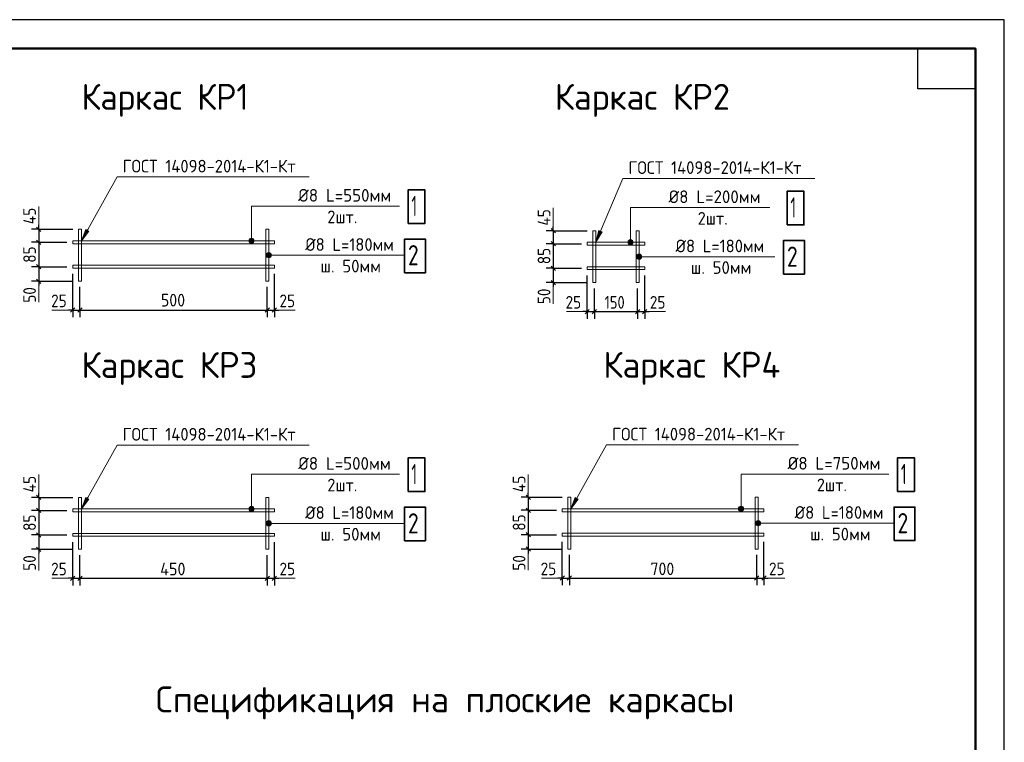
# Model space of a CAD drawing. Header units: millimetres. Extents: x 0 to 50400, y 0 to 35640.
# Tile 52 of 52: x 29903 to 50400, y 20601 to 35640. Entities that reach past the tile are written whole.
import ezdxf

# ---------------------------------------------------------------- set-up
doc = ezdxf.new("R2010")
doc.units = ezdxf.units.MM
for name, color, linetype, lineweight in [('Standard', 7, 'Continuous', 25), ('Примечания', 7, 'Continuous', 13), ('Размерная линия_ общее', 7, 'Continuous', 13), ('Текст_ общее', 7, 'Continuous', 25)]:
    doc.layers.add(name, color=color, linetype=linetype, lineweight=lineweight)
doc.styles.add('ISOCPEUR', font='txt')

msp = doc.modelspace()

# ---------------------------------------------------------------- hatches: boundary and pattern name
at = {"layer": 'Standard', "linetype": 'Continuous', "lineweight": 13, "transparency": 33554687}
for points in [[(31277, 31275), (31186, 31038), (31340, 31240)], [(41961, 31254), (41896, 31008), (42027, 31226)], [(34775, 31065), (34682, 31065), (34675, 31038)], [(34775, 31065), (34675, 31038), (34783, 31038)], [(34783, 31038), (34675, 31038), (34682, 31011)], [(34756, 31084), (34702, 31084), (34682, 31065)], [(34756, 31084), (34682, 31065), (34775, 31065)], [(34783, 31038), (34682, 31011), (34775, 31011)], [(34775, 31011), (34682, 31011), (34702, 30992)], [(34702, 31084), (34756, 31084), (34729, 31092)], [(34775, 31011), (34702, 30992), (34756, 30992)], [(34756, 30992), (34702, 30992), (34729, 30984)], [(42665, 31035), (42572, 31035), (42565, 31008)], [(42665, 31035), (42565, 31008), (42673, 31008)], [(42673, 31008), (42565, 31008), (42572, 30981)], [(42646, 31054), (42592, 31054), (42572, 31035)], [(42646, 31054), (42572, 31035), (42665, 31035)], [(42673, 31008), (42572, 30981), (42665, 30981)], [(42665, 30981), (42572, 30981), (42592, 30962)], [(42592, 31054), (42646, 31054), (42619, 31062)], [(42665, 30981), (42592, 30962), (42646, 30962)], [(42646, 30962), (42592, 30962), (42619, 30954)], [(35039, 30711), (35039, 30765), (35032, 30738)], [(35059, 30692), (35059, 30784), (35039, 30765)], [(35059, 30692), (35039, 30765), (35039, 30711)], [(35086, 30684), (35086, 30792), (35059, 30784)], [(35086, 30684), (35059, 30784), (35059, 30692)], [(35113, 30692), (35113, 30784), (35086, 30792)], [(35113, 30692), (35086, 30792), (35086, 30684)], [(35132, 30711), (35132, 30765), (35113, 30784)], [(35132, 30711), (35113, 30784), (35113, 30692)], [(35132, 30765), (35132, 30711), (35140, 30738)], [(42769, 30662), (42769, 30754), (42749, 30735)], [(42796, 30654), (42796, 30762), (42769, 30754)], [(42796, 30654), (42769, 30754), (42769, 30662)], [(42823, 30662), (42823, 30754), (42796, 30762)], [(42823, 30662), (42796, 30762), (42796, 30654)], [(42842, 30681), (42842, 30735), (42823, 30754)], [(42842, 30681), (42823, 30754), (42823, 30662)], [(42749, 30681), (42749, 30735), (42742, 30708)], [(42769, 30662), (42749, 30735), (42749, 30681)], [(42842, 30735), (42842, 30681), (42850, 30708)], [(31277, 25695), (31186, 25458), (31340, 25660)], [(41468, 25699), (41376, 25461), (41531, 25663)], [(34775, 25485), (34682, 25485), (34675, 25458)], [(34775, 25485), (34675, 25458), (34783, 25458)], [(34783, 25458), (34675, 25458), (34682, 25431)], [(34756, 25504), (34702, 25504), (34682, 25485)], [(34756, 25504), (34682, 25485), (34775, 25485)], [(34783, 25458), (34682, 25431), (34775, 25431)], [(34775, 25431), (34682, 25431), (34702, 25412)], [(34702, 25504), (34756, 25504), (34729, 25512)], [(34775, 25431), (34702, 25412), (34756, 25412)], [(44966, 25488), (44873, 25488), (44865, 25461)], [(44966, 25488), (44865, 25461), (44973, 25461)], [(44973, 25461), (44865, 25461), (44873, 25434)], [(44946, 25507), (44892, 25507), (44873, 25488)], [(44946, 25507), (44873, 25488), (44966, 25488)], [(44973, 25461), (44873, 25434), (44966, 25434)], [(44966, 25434), (44873, 25434), (44892, 25415)], [(44892, 25507), (44946, 25507), (44919, 25515)], [(44966, 25434), (44892, 25415), (44946, 25415)], [(34756, 25412), (34702, 25412), (34729, 25404)], [(35086, 25104), (35086, 25212), (35059, 25204)], [(35113, 25112), (35113, 25204), (35086, 25212)], [(35113, 25112), (35086, 25212), (35086, 25104)], [(44946, 25415), (44892, 25415), (44919, 25407)], [(45276, 25107), (45276, 25215), (45249, 25207)], [(45303, 25115), (45303, 25207), (45276, 25215)], [(45303, 25115), (45276, 25215), (45276, 25107)], [(35039, 25131), (35039, 25185), (35032, 25158)], [(35059, 25112), (35059, 25204), (35039, 25185)], [(35059, 25112), (35039, 25185), (35039, 25131)], [(35086, 25104), (35059, 25204), (35059, 25112)], [(35132, 25131), (35132, 25185), (35113, 25204)], [(35132, 25131), (35113, 25204), (35113, 25112)], [(35132, 25185), (35132, 25131), (35140, 25158)], [(45230, 25134), (45230, 25188), (45222, 25161)], [(45249, 25115), (45249, 25207), (45230, 25188)], [(45249, 25115), (45230, 25188), (45230, 25134)], [(45276, 25107), (45249, 25207), (45249, 25115)], [(45323, 25134), (45323, 25188), (45303, 25207)], [(45323, 25134), (45303, 25207), (45303, 25115)], [(45323, 25188), (45323, 25134), (45330, 25161)]]:
    msp.add_hatch(color=7, dxfattribs=at).paths.add_polyline_path(points)

# ---------------------------------------------------------------- linework, layer by layer
at = {"layer": 'Standard', "color": 7, "linetype": 'Continuous', "lineweight": 35, "transparency": 33554687}
for p, q in [((49800, 33120), (49800, 24600)), ((49800, 32640), (49800, 24120))]:
    msp.add_line(p, q, dxfattribs=at)
at = {"layer": 'Standard', "color": 7, "linetype": 'Continuous', "lineweight": 50, "transparency": 33554687}
msp.add_line((49800, 32520), (49800, 27840), dxfattribs=at)
at = {"layer": 'Standard', "color": 7, "linetype": 'Continuous', "lineweight": 13, "transparency": 33554687}
for p, q in [((31277, 31275), (31186, 31038)), ((31186, 31038), (31340, 31240)), ((31340, 31240), (31277, 31275)), ((31309, 31258), (31318, 31274)), ((41961, 31254), (41896, 31008)), ((41896, 31008), (42027, 31226)), ((42027, 31226), (41961, 31254)), ((41994, 31240), (42001, 31257)), ((31186, 31038), (31186, 31038)), ((31186, 31038), (31186, 31038)), ((31186, 31038), (31186, 31038)), ((34675, 31038), (34675, 31038)), ((34729, 31092), (34729, 31092)), ((34729, 30984), (34729, 30984)), ((34783, 31038), (34783, 31038)), ((41896, 31008), (41896, 31008)), ((41896, 31008), (41896, 31008)), ((41896, 31008), (41896, 31008)), ((42565, 31008), (42565, 31008)), ((42619, 31062), (42619, 31062)), ((42619, 30954), (42619, 30954)), ((42673, 31008), (42673, 31008)), ((35086, 30792), (35086, 30792)), ((42796, 30762), (42796, 30762)), ((35032, 30738), (35032, 30738)), ((35086, 30684), (35086, 30684)), ((35140, 30738), (35140, 30738)), ((42742, 30708), (42742, 30708)), ((42796, 30654), (42796, 30654)), ((42850, 30708), (42850, 30708)), ((31277, 25695), (31186, 25458)), ((31186, 25458), (31340, 25660)), ((31340, 25660), (31277, 25695)), ((31309, 25678), (31318, 25694)), ((41468, 25699), (41376, 25461)), ((41376, 25461), (41531, 25663)), ((41531, 25663), (41468, 25699)), ((41499, 25681), (41508, 25697)), ((31186, 25458), (31186, 25458)), ((31186, 25458), (31186, 25458)), ((31186, 25458), (31186, 25458)), ((34675, 25458), (34675, 25458)), ((34729, 25512), (34729, 25512)), ((34783, 25458), (34783, 25458)), ((41376, 25461), (41376, 25461)), ((41376, 25461), (41376, 25461)), ((41376, 25461), (41376, 25461)), ((44865, 25461), (44865, 25461)), ((44919, 25515), (44919, 25515)), ((44973, 25461), (44973, 25461)), ((34729, 25404), (34729, 25404)), ((35086, 25212), (35086, 25212)), ((44919, 25407), (44919, 25407)), ((45276, 25215), (45276, 25215)), ((35032, 25158), (35032, 25158)), ((35086, 25104), (35086, 25104)), ((35140, 25158), (35140, 25158)), ((45222, 25161), (45222, 25161)), ((45276, 25107), (45276, 25107)), ((45330, 25161), (45330, 25161))]:
    msp.add_line(p, q, dxfattribs=at)
at = {"layer": 'Standard', "color": 7, "linetype": 'Continuous', "lineweight": 25, "transparency": 33554687}
for points in [[(0, 0), (50400, 0), (50400, 35640), (0, 35640), (0, 0)], [(49800, 35040), (49800, 34200), (48600, 34200), (48600, 35040), (49800, 35040)]]:
    msp.add_lwpolyline(points, close=True, dxfattribs=at)
at = {"layer": 'Standard', "color": 7, "linetype": 'Continuous', "lineweight": 50, "transparency": 33554687}
msp.add_lwpolyline([(2400, 35040), (49800, 35040), (49800, 600), (2400, 600), (2400, 35040)], close=True, dxfattribs=at)
at = {"layer": 'Standard', "color": 7, "linetype": 'Continuous', "lineweight": 13, "transparency": 33554687}
for points in [[(35926, 32368), (31931, 32368), (31186, 31038)], [(46456, 32338), (42460, 32338), (41896, 31008)], [(37807, 31762), (34729, 31762), (34729, 31038)], [(45517, 31732), (42619, 31732), (42619, 31008)], [(31186, 30198), (31186, 31278), (31126, 31278), (31126, 30198), (31186, 30198)], [(35086, 30198), (35086, 31278), (35026, 31278), (35026, 30198), (35086, 30198)], [(41896, 30168), (41896, 31248), (41836, 31248), (41836, 30168), (41896, 30168)], [(42796, 30168), (42796, 31248), (42736, 31248), (42736, 30168), (42796, 30168)], [(35206, 30978), (31006, 30978), (31006, 31038), (35206, 31038), (35206, 30978)], [(42916, 30948), (41716, 30948), (41716, 31008), (42916, 31008), (42916, 30948)], [(37915, 30738), (35816, 30738), (35086, 30738)], [(45625, 30708), (43526, 30708), (42796, 30708)], [(35206, 30468), (31006, 30468), (31006, 30528), (35206, 30528), (35206, 30468)], [(42916, 30438), (41716, 30438), (41716, 30498), (42916, 30498), (42916, 30438)], [(35926, 26788), (31931, 26788), (31186, 25458)], [(46116, 26791), (42121, 26791), (41376, 25461)], [(37807, 26182), (34729, 26182), (34729, 25458)], [(47998, 26185), (44919, 26185), (44919, 25461)], [(31186, 24618), (31186, 25698), (31126, 25698), (31126, 24618), (31186, 24618)], [(35086, 24618), (35086, 25698), (35026, 25698), (35026, 24618), (35086, 24618)], [(41376, 24621), (41376, 25701), (41316, 25701), (41316, 24621), (41376, 24621)], [(45276, 24621), (45276, 25701), (45216, 25701), (45216, 24621), (45276, 24621)], [(35206, 25398), (31006, 25398), (31006, 25458), (35206, 25458), (35206, 25398)], [(45396, 25401), (41196, 25401), (41196, 25461), (45396, 25461), (45396, 25401)], [(37915, 25158), (35816, 25158), (35086, 25158)], [(48106, 25161), (46007, 25161), (45276, 25161)], [(35206, 24888), (31006, 24888), (31006, 24948), (35206, 24948), (35206, 24888)], [(45396, 24891), (41196, 24891), (41196, 24951), (45396, 24951), (45396, 24891)]]:
    msp.add_lwpolyline(points, dxfattribs=at)
for centre in [(34729, 31038), (42619, 31008), (35086, 30738), (42796, 30708), (34729, 25458), (44919, 25461), (35086, 25158), (45276, 25161)]:
    msp.add_circle(centre, 54, dxfattribs=at)
at = {"layer": 'Размерная линия_ общее', "color": 7, "linetype": 'Continuous', "lineweight": 13, "transparency": 33554687}
for p, q in [((30300, 31752), (30300, 31278)), ((41010, 31722), (41010, 31248)), ((30300, 30198), (30300, 29760)), ((41010, 30168), (41010, 29730)), ((31006, 29596), (30574, 29596)), ((35638, 29596), (35206, 29596)), ((41716, 29566), (41284, 29566)), ((43348, 29566), (42916, 29566)), ((30300, 26172), (30300, 25698)), ((40491, 26175), (40491, 25701)), ((30300, 24618), (30300, 24180)), ((40491, 24621), (40491, 24183)), ((31006, 24016), (30574, 24016)), ((35638, 24016), (35206, 24016)), ((41196, 24019), (40764, 24019)), ((45828, 24019), (45396, 24019))]:
    msp.add_line(p, q, dxfattribs=at)
at = {"layer": 'Размерная линия_ общее', "color": 7, "linetype": 'Continuous', "lineweight": -3, "transparency": 33554687}
for p, q in [((30300, 31278), (30300, 31368)), ((41010, 31248), (41010, 31338)), ((30300, 31008), (30300, 30498)), ((41010, 30978), (41010, 30468)), ((30300, 30498), (30300, 30198)), ((41010, 30468), (41010, 30168)), ((30300, 30198), (30300, 30108)), ((41010, 30168), (41010, 30078)), ((31006, 29596), (30916, 29596)), ((31006, 29596), (31156, 29596)), ((31156, 29596), (35056, 29596)), ((35056, 29596), (35206, 29596)), ((35206, 29596), (35296, 29596)), ((41716, 29566), (41626, 29566)), ((41716, 29566), (41866, 29566)), ((41866, 29566), (42766, 29566)), ((42766, 29566), (42916, 29566)), ((42916, 29566), (43006, 29566)), ((30300, 25698), (30300, 25788)), ((40491, 25701), (40491, 25791)), ((40491, 25701), (40491, 25431)), ((30300, 25428), (30300, 24918)), ((40491, 25431), (40491, 24921)), ((30300, 24918), (30300, 24618)), ((40491, 24921), (40491, 24621)), ((30300, 24618), (30300, 24528)), ((40491, 24621), (40491, 24531)), ((31006, 24016), (30916, 24016)), ((31006, 24016), (31156, 24016)), ((31156, 24016), (35056, 24016)), ((35056, 24016), (35206, 24016)), ((35206, 24016), (35296, 24016)), ((41196, 24019), (41106, 24019)), ((41196, 24019), (41346, 24019)), ((41346, 24019), (45246, 24019)), ((45246, 24019), (45396, 24019)), ((45396, 24019), (45486, 24019))]:
    msp.add_line(p, q, dxfattribs=at)
at = {"layer": 'Размерная линия_ общее', "color": 253, "linetype": 'Continuous', "lineweight": -3, "true_color": 0xa0a0a0, "transparency": 33554687}
for p, q in [((30300, 31278), (30150, 31278)), ((30300, 31278), (30450, 31278)), ((30300, 31278), (31006, 31278)), ((41010, 31248), (40860, 31248)), ((41010, 31248), (41160, 31248)), ((41010, 31248), (41716, 31248)), ((30300, 31008), (30150, 31008)), ((30300, 31008), (30450, 31008)), ((30300, 31008), (30886, 31008)), ((41010, 30978), (40860, 30978)), ((41010, 30978), (41160, 30978)), ((41010, 30978), (41596, 30978)), ((30300, 30498), (30150, 30498)), ((30300, 30498), (30450, 30498)), ((30300, 30498), (30886, 30498)), ((41010, 30468), (40860, 30468)), ((41010, 30468), (41160, 30468)), ((41010, 30468), (41596, 30468)), ((30300, 30198), (30150, 30198)), ((30300, 30198), (30450, 30198)), ((30300, 30198), (31006, 30198)), ((41010, 30168), (40860, 30168)), ((41010, 30168), (41160, 30168)), ((41010, 30168), (41716, 30168)), ((31006, 29596), (31006, 29746)), ((31156, 29596), (31156, 29746)), ((35056, 29596), (35056, 29746)), ((35206, 29596), (35206, 29746)), ((31006, 29596), (31006, 29446)), ((31156, 29596), (31156, 29446)), ((35056, 29596), (35056, 29446)), ((35206, 29596), (35206, 29446)), ((41716, 29566), (41716, 29716)), ((41716, 29566), (41716, 29416)), ((41866, 29566), (41866, 29716)), ((41866, 29566), (41866, 29416)), ((42766, 29566), (42766, 29716)), ((42766, 29566), (42766, 29416)), ((42916, 29566), (42916, 29716)), ((42916, 29566), (42916, 29416)), ((30300, 25698), (30150, 25698)), ((30300, 25698), (30450, 25698)), ((30300, 25698), (31006, 25698)), ((40491, 25701), (40341, 25701)), ((40491, 25701), (40641, 25701)), ((40491, 25701), (41196, 25701)), ((30300, 25428), (30150, 25428)), ((30300, 25428), (30450, 25428)), ((30300, 25428), (30886, 25428)), ((40491, 25431), (40341, 25431)), ((40491, 25431), (40641, 25431)), ((40491, 25431), (41076, 25431)), ((30300, 24918), (30150, 24918)), ((30300, 24918), (30450, 24918)), ((30300, 24918), (30886, 24918)), ((40491, 24921), (40341, 24921)), ((40491, 24921), (40641, 24921)), ((40491, 24921), (41076, 24921)), ((30300, 24618), (30150, 24618)), ((30300, 24618), (30450, 24618)), ((30300, 24618), (31006, 24618)), ((40491, 24621), (40341, 24621)), ((40491, 24621), (40641, 24621)), ((40491, 24621), (41196, 24621)), ((31006, 24016), (31006, 24166)), ((31006, 24016), (31006, 23866)), ((31156, 24016), (31156, 24166)), ((31156, 24016), (31156, 23866)), ((35056, 24016), (35056, 24166)), ((35056, 24016), (35056, 23866)), ((35206, 24016), (35206, 24166)), ((35206, 24016), (35206, 23866)), ((41196, 24019), (41196, 24169)), ((41196, 24019), (41196, 23869)), ((41346, 24019), (41346, 24169)), ((41346, 24019), (41346, 23869)), ((45246, 24019), (45246, 24169)), ((45246, 24019), (45246, 23869)), ((45396, 24019), (45396, 24169)), ((45396, 24019), (45396, 23869))]:
    msp.add_line(p, q, dxfattribs=at)
at = {"layer": 'Размерная линия_ общее', "color": 7, "linetype": 'Continuous', "lineweight": 25, "transparency": 33554687}
for p, q in [((30255, 31323), (30345, 31233)), ((40965, 31293), (41055, 31203)), ((30255, 31053), (30345, 30963)), ((40965, 31023), (41055, 30933)), ((30255, 30543), (30345, 30453)), ((40965, 30513), (41055, 30423)), ((30255, 30243), (30345, 30153)), ((40965, 30213), (41055, 30123)), ((30961, 29551), (31051, 29641)), ((31111, 29551), (31201, 29641)), ((35011, 29551), (35101, 29641)), ((35161, 29551), (35251, 29641)), ((41671, 29521), (41761, 29611)), ((41821, 29521), (41911, 29611)), ((42721, 29521), (42811, 29611)), ((42871, 29521), (42961, 29611)), ((30255, 25743), (30345, 25653)), ((40446, 25746), (40536, 25656)), ((30255, 25473), (30345, 25383)), ((40446, 25476), (40536, 25386)), ((30255, 24963), (30345, 24873)), ((40446, 24966), (40536, 24876)), ((30255, 24663), (30345, 24573)), ((40446, 24666), (40536, 24576)), ((30961, 23971), (31051, 24061)), ((31111, 23971), (31201, 24061)), ((35011, 23971), (35101, 24061)), ((35161, 23971), (35251, 24061)), ((41151, 23974), (41241, 24064)), ((41301, 23974), (41391, 24064)), ((45201, 23974), (45291, 24064)), ((45351, 23974), (45441, 24064))]:
    msp.add_line(p, q, dxfattribs=at)
at = {"layer": 'Размерная линия_ общее', "color": 7, "linetype": 'Continuous', "lineweight": -3, "transparency": 33554687}
for points in [[(30300, 31278), (30300, 31261), (30300, 31261), (30300, 31008)], [(41010, 31248), (41010, 31243), (41010, 31243), (41010, 30978)], [(30300, 25698), (30300, 25694), (30300, 25694), (30300, 25428)]]:
    msp.add_lwpolyline(points, dxfattribs=at)
at = {"layer": 'Размерная линия_ общее', "color": 253, "linetype": 'Continuous', "lineweight": -3, "true_color": 0xa0a0a0, "transparency": 33554687}
for points in [[(31006, 29596), (31006, 29616), (31006, 29616), (31006, 29619), (31006, 29619), (31006, 29764), (31006, 29764), (31006, 30348)], [(35206, 29596), (35206, 29616), (35206, 29616), (35206, 30348)], [(41716, 29566), (41716, 29586), (41716, 29586), (41716, 29586), (41716, 29586), (41716, 29908), (41716, 29908), (41716, 30318)], [(42916, 29566), (42916, 29586), (42916, 29586), (42916, 30318)], [(31156, 29596), (31156, 29616), (31156, 29616), (31156, 29620), (31156, 29620), (31156, 29809), (31156, 29809), (31156, 30078)], [(35056, 29596), (35056, 29616), (35056, 29616), (35056, 30078)], [(41866, 29566), (41866, 29586), (41866, 29586), (41866, 29586), (41866, 29586), (41866, 30007), (41866, 30007), (41866, 30048)], [(42766, 29566), (42766, 29586), (42766, 29586), (42766, 30048)], [(31006, 24016), (31006, 24036), (31006, 24036), (31006, 24036), (31006, 24036), (31006, 24321), (31006, 24321), (31006, 24768)], [(35206, 24016), (35206, 24036), (35206, 24036), (35206, 24768)], [(41196, 24019), (41196, 24039), (41196, 24039), (41196, 24039), (41196, 24039), (41196, 24623), (41196, 24623), (41196, 24771)], [(45396, 24019), (45396, 24039), (45396, 24039), (45396, 24771)], [(31156, 24016), (31156, 24036), (31156, 24036), (31156, 24036), (31156, 24036), (31156, 24408), (31156, 24408), (31156, 24498)], [(35056, 24016), (35056, 24036), (35056, 24036), (35056, 24498)], [(41346, 24019), (41346, 24039), (41346, 24039), (41346, 24039), (41346, 24039), (41346, 24501)], [(45246, 24019), (45246, 24039), (45246, 24039), (45246, 24501)]]:
    msp.add_lwpolyline(points, dxfattribs=at)
at = {"layer": 'Текст_ общее', "color": 7, "linetype": 'Continuous', "lineweight": 35, "transparency": 33554687}
for points in [[(37987, 31399), (38337, 31399), (38337, 32099), (37987, 32099), (37987, 31399)], [(45877, 31369), (46227, 31369), (46227, 32069), (45877, 32069), (45877, 31369)], [(37915, 30375), (38349, 30375), (38349, 31075), (37915, 31075), (37915, 30375)], [(45805, 30345), (46239, 30345), (46239, 31045), (45805, 31045), (45805, 30345)], [(37987, 25819), (38337, 25819), (38337, 26519), (37987, 26519), (37987, 25819)], [(48178, 25822), (48528, 25822), (48528, 26522), (48178, 26522), (48178, 25822)], [(37915, 24795), (38349, 24795), (38349, 25495), (37915, 25495), (37915, 24795)], [(48106, 24798), (48540, 24798), (48540, 25498), (48106, 25498), (48106, 24798)]]:
    msp.add_lwpolyline(points, dxfattribs=at)

# ---------------------------------------------------------------- texts
at = {"layer": 'Standard', "color": 7, "linetype": 'Continuous', "lineweight": 25, "transparency": 33554687, "char_height": 264, "attachment_point": 7, "style": 'ISOCPEUR'}
for s, insert, width in [('\\W0.95;ГОСТ 14098-2014-К1-Кт', (32044, 32459), 4030.31), ('\\W0.95;ГОСТ 14098-2014-К1-Кт', (42574, 32429), 4030.31), ('\\W0.97;Ø8 L=550мм', (35700, 31853), 2081.03), ('\\W0.97;Ø8 L=200мм', (43410, 31823), 2081.03), ('\\W0.93;2шт.', (36307, 31404), 861.99), ('\\W0.93;2шт.', (44017, 31374), 862), ('\\W0.95;Ø8 L=180мм', (35846, 30829), 2024.91), ('\\W0.95;Ø8 L=180мм', (43556, 30799), 2024.92), ('\\W0.96;ш. 50мм', (36163, 30380), 1393.28), ('\\W0.96;ш. 50мм', (43873, 30350), 1393.28), ('\\W0.95;ГОСТ 14098-2014-К1-Кт', (32044, 26879), 4030.31), ('\\W0.95;ГОСТ 14098-2014-К1-Кт', (42234, 26882), 4030.31), ('\\W0.97;Ø8 L=500мм', (35700, 26273), 2081.03), ('\\W0.97;Ø8 L=750мм', (45890, 26276), 2081.03), ('\\W0.93;2шт.', (36307, 25824), 861.99), ('\\W0.93;2шт.', (46498, 25827), 861.99), ('\\W0.95;Ø8 L=180мм', (35846, 25249), 2024.91), ('\\W0.95;Ø8 L=180мм', (46037, 25252), 2024.91), ('\\W0.96;ш. 50мм', (36163, 24800), 1393.28), ('\\W0.96;ш. 50мм', (46354, 24803), 1393.28)]:
    msp.add_mtext(s, dxfattribs=dict(at, insert=insert, width=width))
at = {"layer": 'Standard', "color": 7, "linetype": 'Continuous', "lineweight": 50, "transparency": 33554687, "insert": (32733, 21078), "char_height": 540, "width": 12195.03, "attachment_point": 7, "style": 'ISOCPEUR'}
msp.add_mtext('\\W0.99;Спецификация на плоские каркасы', dxfattribs=at)
at = {"layer": 'Примечания', "color": 7, "linetype": 'Continuous', "lineweight": 50, "transparency": 33554687, "char_height": 540, "attachment_point": 7, "style": 'ISOCPEUR'}
for s, insert, width in [('\\W0.95;Каркас КР1', (31188, 33618), 4088.11), ('\\W0.97;Каркас КР2', (41040, 33618), 4202.99), ('\\W0.97;Каркас КР3', (31188, 28038), 4202.99), ('\\W0.97;Каркас КР4', (42051, 28041), 4257.19)]:
    msp.add_mtext(s, dxfattribs=dict(at, insert=insert, width=width))
at = {"layer": 'Размерная линия_ общее', "color": 7, "linetype": 'Continuous', "lineweight": 25, "transparency": 33554687, "char_height": 264, "attachment_point": 7, "rotation": 90, "style": 'ISOCPEUR'}
for s, insert, width in [('\\W0.88;45', (30240, 31383), 512.16), ('\\W0.88;45', (40950, 31353), 512.16), ('\\W0.87;85', (30240, 30581), 484.71), ('\\W0.87;85', (40950, 30551), 484.71), ('\\W0.87;50', (30240, 29750), 484.71), ('\\W0.87;50', (40950, 29720), 484.72), ('\\W0.88;45', (30240, 25803), 512.16), ('\\W0.88;45', (40431, 25806), 512.17), ('\\W0.87;85', (30240, 25001), 484.72), ('\\W0.87;85', (40431, 25004), 484.72), ('\\W0.87;50', (30240, 24170), 484.73), ('\\W0.87;50', (40431, 24173), 484.71)]:
    msp.add_mtext(s, dxfattribs=dict(at, insert=insert, width=width))
at = {"layer": 'Размерная линия_ общее', "color": 7, "linetype": 'Continuous', "lineweight": 25, "transparency": 33554687, "char_height": 264, "attachment_point": 7, "style": 'ISOCPEUR'}
for s, insert, width in [('\\W0.91;500', (32842, 29671), 674.38), ('\\W0.87;25', (30557, 29656), 484.72), ('\\W0.87;25', (35311, 29656), 484.71), ('\\W0.87;25', (41267, 29626), 484.71), ('\\W0.83;150', (42078, 29626), 610.29), ('\\W0.87;25', (43021, 29626), 484.71), ('\\W0.87;25', (30557, 24076), 484.72), ('\\W0.92;450', (32828, 24076), 701.33), ('\\W0.87;25', (35311, 24076), 484.71), ('\\W0.87;25', (40748, 24079), 484.73), ('\\W0.91;700', (43032, 24079), 674.38), ('\\W0.87;25', (45501, 24079), 484.73)]:
    msp.add_mtext(s, dxfattribs=dict(at, insert=insert, width=width))
at = {"layer": 'Текст_ общее', "color": 7, "linetype": 'Continuous', "lineweight": 35, "transparency": 33554687, "char_height": 420, "attachment_point": 7, "style": 'ISOCPEUR'}
for s, insert, width in [('\\W0.56;1', (38057, 31553), 326.66), ('\\W0.56;1', (45947, 31523), 326.69), ('\\W0.78;2', (37985, 30529), 456.96), ('\\W0.78;2', (45875, 30499), 456.96), ('\\W0.56;1', (38057, 25973), 326.66), ('\\W0.56;1', (48248, 25976), 326.66), ('\\W0.78;2', (37985, 24949), 456.96), ('\\W0.78;2', (48176, 24952), 456.98)]:
    msp.add_mtext(s, dxfattribs=dict(at, insert=insert, width=width))

doc.saveas('drawing.dxf')
